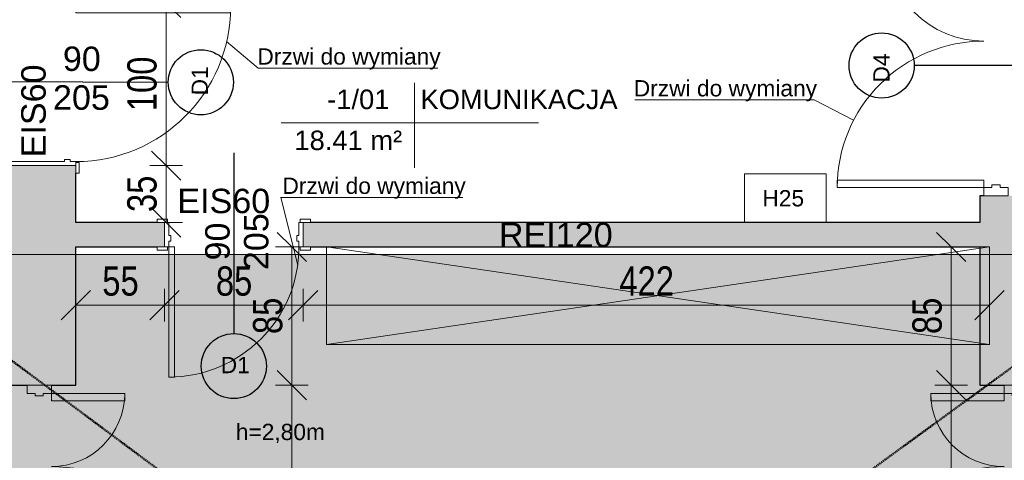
# Model space of a CAD drawing. Header units: centimetres. Extents: x 14802 to 18321, y -10692 to -8506.
# Tile 21 of 33: x 16205 to 16810, y -9727 to -9456. Entities that reach past the tile are written whole.
import ezdxf

# ---------------------------------------------------------------- set-up
doc = ezdxf.new("R2010")
doc.units = ezdxf.units.CM
doc.linetypes.add('Aligning Line 1_8_', pattern=[0.635, 0.3175, -0.3175])
for name, color, linetype, lineweight in [('A-ANNO-DIMS', 211, 'Continuous', 9), ('A-ANNO-DIMS-100', 211, 'Continuous', 9), ('A-AREA-IDEN', 2, 'Continuous', 9), ('A-DETL', 90, 'Continuous', 9), ('A-DETL-GENF', 92, 'Continuous', 9), ('A-DETL-MEDM', 33, 'Continuous', 25), ('A-DETL-THIN', 151, 'Continuous', 9), ('A-DOOR', 31, 'Continuous', 9), ('A-DOOR-FRAM', 31, 'Continuous', 18), ('A-WALL', 113, 'Continuous', 9), ('A-WALL-PATT', 111, 'Continuous', 25), ('G-ANNO-TEXT', 231, 'Continuous', 9)]:
    doc.layers.add(name, color=color, linetype=linetype, lineweight=lineweight)
doc.styles.add('Arial_1', font='arial.ttf', dxfattribs={"height": 12})
doc.styles.add('Arial_3', font='arial.ttf', dxfattribs={"width": 0.8, "height": 18})
doc.styles.add('Arial_4', font='arial.ttf', dxfattribs={"height": 10})
doc.styles.add('Arial_5', font='arial.ttf', dxfattribs={"height": 15})
doc.dimstyles.new('Przekątna_-_1_8_mm_Arial', dxfattribs={"dimscale": 30.48, "dimtxt": 18.364669, "dimasz": 0.590551, "dimexe": 0.328084, "dimexo": 0.0625, "dimgap": 0.016404, "dimtad": 1, "dimdec": 0, "dimdsep": 46, "dimtxsty": 'Arial_3', "dimblk1": 'OBLIQUE', "dimblk2": 'OBLIQUE', "dimsah": 1, "dimcen": 0.09, "dimazin": 0, "dimtfac": 1, "dimtdec": 4, "dimtix": 1, "dimtmove": 0, "dimatfit": 3, "dimfxl": 0.328084, "dimfxlon": 1, "dimtvp": 1, "dimtolj": 1, "dimtzin": 0, "dimarcsym": 2})

# ---------------------------------------------------------------- blocks, each defined once
blk = doc.blocks.new('Drzwi-korytarz-niesymetryczne-wpuszczane - 1350 x 2100mm-592028-1_Poziom piwnicy')
at = {"layer": 'A-DOOR', "lineweight": 18}
for p, q in [((-63, -8.635), (-67.5, -8.635)), ((-67.5, -8.635), (-67.5, -98.635)), ((-63, -98.635), (-63, -8.635)), ((63, -8.635), (67.5, -8.635)), ((63, -53.635), (63, -8.635)), ((67.5, -8.635), (67.5, -53.635)), ((67.5, -53.635), (63, -53.635)), ((-67.5, -98.635), (-63, -98.635))]:
    blk.add_line(p, q, dxfattribs=at)
at = {"layer": 'A-DOOR'}
for centre, radius, start, end in [((-67.5, -8.635), 90, 270, 360), ((67.5, -8.635), 45, 180, 270)]:
    blk.add_arc(centre, radius, start, end, dxfattribs=at)
at = {"layer": 'A-DOOR-FRAM'}
for p, q in [((-72.5, 6.365), (-67.5, 6.365)), ((-72.5, -8.635), (-72.5, 6.365)), ((-67.5, 6.365), (-67.5, 1.44375)), ((67.5, 6.365), (72.5, 6.365)), ((67.5, 1.44375), (67.5, 6.365)), ((72.5, 6.365), (72.5, -8.635)), ((-67.5, 1.44375), (-65.9125, 1.44375)), ((-65.9125, 1.44375), (-65.9125, -3.65875)), ((65.9125, 1.44375), (67.5, 1.44375)), ((65.9125, -3.65875), (65.9125, 1.44375)), ((-67.5, -3.65875), (-67.5, -8.635)), ((-65.9125, -3.65875), (-67.5, -3.65875)), ((67.5, -3.65875), (65.9125, -3.65875)), ((67.5, -8.635), (67.5, -3.65875)), ((-67.5, -8.635), (-72.5, -8.635)), ((72.5, -8.635), (67.5, -8.635))]:
    blk.add_line(p, q, dxfattribs=at)
blk = doc.blocks.new('Drzwi-korytarz-niesymetryczne-wpuszczane - 1350 x 2100mm-592003-1_Poziom piwnicy')
at = {"layer": 'A-DOOR', "lineweight": 18}
for p, q in [((-67.5, 8.635), (-67.5, 98.635)), ((-67.5, 98.635), (-63, 98.635)), ((-63, 98.635), (-63, 8.635)), ((67.5, 53.635), (63, 53.635)), ((63, 53.635), (63, 8.635)), ((67.5, 8.635), (67.5, 53.635)), ((-63, 8.635), (-67.5, 8.635)), ((63, 8.635), (67.5, 8.635))]:
    blk.add_line(p, q, dxfattribs=at)
at = {"layer": 'A-DOOR'}
for centre, radius, start, end in [((-67.5, 8.635), 90, 0, 90), ((67.5, 8.635), 45, 90, 180)]:
    blk.add_arc(centre, radius, start, end, dxfattribs=at)
at = {"layer": 'A-DOOR-FRAM'}
for p, q in [((-67.5, 8.635), (-72.5, 8.635)), ((-72.5, 8.635), (-72.5, -6.365)), ((-67.5, 3.65875), (-67.5, 8.635)), ((67.5, 8.635), (67.5, 3.65875)), ((72.5, 8.635), (67.5, 8.635)), ((72.5, -6.365), (72.5, 8.635)), ((-65.9125, 3.65875), (-67.5, 3.65875)), ((-65.9125, -1.44375), (-65.9125, 3.65875)), ((67.5, 3.65875), (65.9125, 3.65875)), ((65.9125, 3.65875), (65.9125, -1.44375)), ((-67.5, -6.365), (-67.5, -1.44375)), ((-67.5, -1.44375), (-65.9125, -1.44375)), ((65.9125, -1.44375), (67.5, -1.44375)), ((67.5, -1.44375), (67.5, -6.365)), ((-72.5, -6.365), (-67.5, -6.365)), ((67.5, -6.365), (72.5, -6.365))]:
    blk.add_line(p, q, dxfattribs=at)
blk = doc.blocks.new('Drzwi-wewnętrzne-jednoskrzydłowe-dwupanelowe-drewniane - Drzwi 1000 x 2000-592029-1_Poziom piwnicy')
at = {"layer": 'A-DOOR', "color": 94}
for p, q in [((-54.635, 25.3175), (-48.135, 25.3175)), ((-54.635, 23.3175), (-54.635, 25.3175)), ((-48.135, 25.3175), (-48.135, 23.3175)), ((48.135, 25.3175), (54.635, 25.3175)), ((48.135, 23.3175), (48.135, 25.3175)), ((54.635, 25.3175), (54.635, 23.3175)), ((-48.135, 23.3175), (-54.635, 23.3175)), ((54.635, 23.3175), (48.135, 23.3175)), ((-54.635, -22.6825), (-48.135, -22.6825)), ((-54.635, -24.6825), (-54.635, -22.6825)), ((-48.135, -22.6825), (-48.135, -24.6825)), ((48.135, -22.6825), (54.635, -22.6825)), ((48.135, -24.6825), (48.135, -22.6825)), ((54.635, -22.6825), (54.635, -24.6825)), ((-48.135, -24.6825), (-54.635, -24.6825)), ((54.635, -24.6825), (48.135, -24.6825))]:
    blk.add_line(p, q, dxfattribs=at)
at = {"layer": 'A-DOOR', "color": 84, "lineweight": 18}
for p, q in [((44, -22.6825), (47.5, -22.6825)), ((44, -117.6825), (44, -22.6825)), ((47.5, -22.6825), (47.5, -117.6825)), ((47.5, -117.6825), (44, -117.6825))]:
    blk.add_line(p, q, dxfattribs=at)
at = {"layer": 'A-DOOR', "color": 94}
blk.add_arc((47.5, -22.6825), 95, 180, 270, dxfattribs=at)
at = {"layer": 'A-DOOR-FRAM', "color": 84}
for p, q in [((-50, 23.3175), (-47.5, 23.3175)), ((-50, -22.6825), (-50, 23.3175)), ((-47.5, 23.3175), (-47.5, -15.69)), ((47.5, 23.3175), (50, 23.3175)), ((47.5, -15.69), (47.5, 23.3175)), ((50, 23.3175), (50, -22.6825)), ((-47.5, -15.69), (-46.23, -15.69)), ((-46.23, -15.69), (-46.23, -19.1825)), ((46.23, -15.69), (47.5, -15.69)), ((46.23, -19.1825), (46.23, -15.69)), ((-47.5, -22.6825), (-50, -22.6825)), ((-47.5, -19.1825), (-47.5, -22.6825)), ((-46.23, -19.1825), (-47.5, -19.1825)), ((47.5, -19.1825), (46.23, -19.1825)), ((47.5, -22.6825), (47.5, -19.1825)), ((50, -22.6825), (47.5, -22.6825))]:
    blk.add_line(p, q, dxfattribs=at)
blk = doc.blocks.new('Drzwi-korytarz-niesymetryczne-wpuszczane - 1500 x 2100mm-592004-1_Poziom piwnicy')
at = {"layer": 'A-DOOR', "color": 84, "lineweight": 18}
for p, q in [((-75, 21.135), (-75, 111.135)), ((-75, 111.135), (-70.5, 111.135)), ((-70.5, 111.135), (-70.5, 21.135)), ((75, 81.135), (70.5, 81.135)), ((70.5, 81.135), (70.5, 21.135)), ((75, 21.135), (75, 81.135)), ((-70.5, 21.135), (-75, 21.135)), ((70.5, 21.135), (75, 21.135))]:
    blk.add_line(p, q, dxfattribs=at)
at = {"layer": 'A-DOOR', "color": 94}
for centre, radius, start, end in [((-75, 21.135), 90, 0, 90), ((75, 21.135), 60, 90, 180)]:
    blk.add_arc(centre, radius, start, end, dxfattribs=at)
at = {"layer": 'A-DOOR-FRAM', "color": 84}
for p, q in [((-75, 21.135), (-80, 21.135)), ((-80, 21.135), (-80, 6.135)), ((-75, 16.15875), (-75, 21.135)), ((75, 21.135), (75, 16.15875)), ((80, 21.135), (75, 21.135)), ((80, 6.135), (80, 21.135)), ((-73.4125, 16.15875), (-75, 16.15875)), ((-73.4125, 11.05625), (-73.4125, 16.15875)), ((75, 16.15875), (73.4125, 16.15875)), ((73.4125, 16.15875), (73.4125, 11.05625)), ((-80, 6.135), (-75, 6.135)), ((-75, 6.135), (-75, 11.05625)), ((-75, 11.05625), (-73.4125, 11.05625)), ((73.4125, 11.05625), (75, 11.05625)), ((75, 11.05625), (75, 6.135)), ((75, 6.135), (80, 6.135))]:
    blk.add_line(p, q, dxfattribs=at)
blk = doc.blocks.new('wewnetrzne dwupanelowe - 800 x 2100mm-469404-1_Poziom piwnicy')
at = {"layer": 'A-DOOR', "color": 84, "lineweight": 18}
for p, q in [((40, 87.18), (36.5, 87.18)), ((36.5, 87.18), (36.5, 7.18)), ((40, 7.18), (40, 87.18)), ((36.5, 7.18), (40, 7.18))]:
    blk.add_line(p, q, dxfattribs=at)
at = {"layer": 'A-DOOR', "color": 94}
for p, q in [((-40.64, 9.18), (-47.14, 9.18)), ((-47.14, 9.18), (-47.14, 7.18)), ((-47.14, 7.18), (-40.64, 7.18)), ((-40.64, 7.18), (-40.64, 9.18)), ((47.13, 9.18), (40.63, 9.18)), ((40.63, 9.18), (40.63, 7.18)), ((40.63, 7.18), (47.13, 7.18)), ((47.13, 7.18), (47.13, 9.18)), ((-40.64, -7.82), (-47.14, -7.82)), ((-47.14, -7.82), (-47.14, -9.82)), ((-47.14, -9.82), (-40.64, -9.82)), ((-40.64, -9.82), (-40.64, -7.82)), ((47.13, -7.82), (40.63, -7.82)), ((40.63, -7.82), (40.63, -9.82)), ((40.63, -9.82), (47.13, -9.82)), ((47.13, -9.82), (47.13, -7.82))]:
    blk.add_line(p, q, dxfattribs=at)
blk.add_arc((40, 7.18), 80, 90, 180, dxfattribs=at)
at = {"layer": 'A-DOOR-FRAM', "color": 84}
for p, q in [((-40, 7.18), (-42.5, 7.18)), ((-42.5, 7.18), (-42.5, -7.82)), ((-40, 3.68), (-40, 7.18)), ((40, 7.18), (40, 3.68)), ((42.5, 7.18), (40, 7.18)), ((42.5, -7.82), (42.5, 7.18)), ((-38.73, 3.68), (-40, 3.68)), ((-40, -7.82), (-40, 0.19)), ((-40, 0.19), (-38.73, 0.19)), ((-38.73, 0.19), (-38.73, 3.68)), ((40, 3.68), (38.73, 3.68)), ((38.73, 3.68), (38.73, 0.19)), ((38.73, 0.19), (40, 0.19)), ((40, 0.19), (40, -7.82)), ((-42.5, -7.82), (-40, -7.82)), ((40, -7.82), (42.5, -7.82))]:
    blk.add_line(p, q, dxfattribs=at)
blk = doc.blocks.new('Etyk_pom_1_mala - Etyk_pom_1_mala-219433-1_Poziom piwnicy')
at = {"layer": 'A-AREA-IDEN'}
for p, q in [((-0.0958, 0.1444), (-0.0958, -0.3781)), ((-0.9154, -0.1015), (0.6661, -0.1015))]:
    blk.add_line(p, q, dxfattribs=at)
blk = doc.blocks.new('DIMBLOCK177-1_Poziom piwnicy')
at = {"layer": 'A-ANNO-DIMS-100'}
for p, q in [((16295.05, -9545.71), (16286.05, -9536.71)), ((16295.05, -9545.71), (16285.05, -9545.71)), ((16295.05, -9580.71), (16295.05, -9545.71)), ((16295.05, -9545.71), (16304.05, -9554.71)), ((16295.05, -9545.71), (16305.05, -9545.71)), ((16295.05, -9580.71), (16286.05, -9571.71)), ((16295.05, -9580.71), (16285.05, -9580.71)), ((16295.05, -9580.71), (16304.05, -9589.71)), ((16295.05, -9580.71), (16305.05, -9580.71))]:
    blk.add_line(p, q, dxfattribs=at)
at = {"layer": 'A-ANNO-DIMS-100', "color": 0, "insert": (16271.18, -9574.23), "char_height": 18, "width": 26.4451, "attachment_point": 1, "rotation": 90, "line_spacing_factor": 0.941778, "style": 'Arial_3'}
blk.add_mtext('35', dxfattribs=at)
blk = doc.blocks.new('_Oblique')
at = {"color": 0, "linetype": 'ByBlock', "lineweight": -2}
blk.add_line((-0.5, -0.5), (0.5, 0.5), dxfattribs=at)
blk = doc.blocks.new('DIMBLOCK178-1_Poziom piwnicy')
at = {"layer": 'A-ANNO-DIMS-100'}
for p, q in [((16295.05, -9445.71), (16286.05, -9436.71)), ((16295.05, -9445.71), (16285.05, -9445.71)), ((16295.05, -9545.71), (16295.05, -9445.71)), ((16295.05, -9445.71), (16304.05, -9454.71)), ((16295.05, -9445.71), (16305.05, -9445.71)), ((16295.05, -9545.71), (16286.05, -9536.71)), ((16295.05, -9545.71), (16285.05, -9545.71)), ((16295.05, -9545.71), (16304.05, -9554.71)), ((16295.05, -9545.71), (16305.05, -9545.71))]:
    blk.add_line(p, q, dxfattribs=at)
at = {"layer": 'A-ANNO-DIMS-100', "color": 0, "insert": (16271.18, -9512.24), "char_height": 18, "width": 39.6677, "attachment_point": 1, "rotation": 90, "line_spacing_factor": 0.941778, "style": 'Arial_3'}
blk.add_mtext('100', dxfattribs=at)
blk = doc.blocks.new('DIMBLOCK201-1_Poziom piwnicy')
at = {"layer": 'A-ANNO-DIMS-100'}
for p, q in [((16372.25, -9680.71), (16363.25, -9671.71)), ((16372.25, -9680.71), (16362.25, -9680.71)), ((16372.25, -9825.71), (16372.25, -9680.71)), ((16372.25, -9680.71), (16381.25, -9689.71)), ((16372.25, -9680.71), (16382.25, -9680.71)), ((16372.25, -9825.71), (16363.25, -9816.71)), ((16372.25, -9825.71), (16362.25, -9825.71)), ((16372.25, -9825.71), (16381.25, -9834.71)), ((16372.25, -9825.71), (16382.25, -9825.71))]:
    blk.add_line(p, q, dxfattribs=at)
at = {"layer": 'A-ANNO-DIMS-100', "color": 0, "insert": (16348.38, -9769.74), "char_height": 18, "width": 39.6677, "attachment_point": 1, "rotation": 90, "line_spacing_factor": 0.941778, "style": 'Arial_3'}
blk.add_mtext('145', dxfattribs=at)
blk = doc.blocks.new('DIMBLOCK202-1_Poziom piwnicy')
at = {"layer": 'A-ANNO-DIMS-100'}
for p, q in [((16372.25, -9595.71), (16363.25, -9586.71)), ((16372.25, -9595.71), (16362.25, -9595.71)), ((16372.25, -9680.71), (16372.25, -9595.71)), ((16372.25, -9595.71), (16381.25, -9604.71)), ((16372.25, -9595.71), (16382.25, -9595.71)), ((16372.25, -9680.71), (16363.25, -9671.71)), ((16372.25, -9680.71), (16362.25, -9680.71)), ((16372.25, -9680.71), (16381.25, -9689.71)), ((16372.25, -9680.71), (16382.25, -9680.71))]:
    blk.add_line(p, q, dxfattribs=at)
at = {"layer": 'A-ANNO-DIMS-100', "color": 0, "insert": (16348.38, -9649.23), "char_height": 18, "width": 26.4451, "attachment_point": 1, "rotation": 90, "line_spacing_factor": 0.941778, "style": 'Arial_3'}
blk.add_mtext('85', dxfattribs=at)
blk = doc.blocks.new('DIMBLOCK228-1_Poziom piwnicy')
at = {"layer": 'A-ANNO-DIMS-100'}
for p, q in [((16239.62, -9631.49), (16239.62, -9621.49)), ((16239.62, -9631.49), (16248.62, -9622.49)), ((16294.12, -9631.49), (16294.12, -9621.49)), ((16294.12, -9631.49), (16303.12, -9622.49)), ((16239.62, -9631.49), (16230.62, -9640.49)), ((16239.62, -9631.49), (16294.12, -9631.49)), ((16239.62, -9631.49), (16239.62, -9641.49)), ((16294.12, -9631.49), (16285.12, -9640.49)), ((16294.12, -9631.49), (16294.12, -9641.49))]:
    blk.add_line(p, q, dxfattribs=at)
at = {"layer": 'A-ANNO-DIMS-100', "color": 0, "insert": (16255.85, -9607.63), "char_height": 18, "width": 26.4451, "attachment_point": 1, "line_spacing_factor": 0.941778, "style": 'Arial_3'}
blk.add_mtext('55', dxfattribs=at)
blk = doc.blocks.new('DIMBLOCK229-1_Poziom piwnicy')
at = {"layer": 'A-ANNO-DIMS-100'}
for p, q in [((16294.12, -9631.49), (16294.12, -9621.49)), ((16294.12, -9631.49), (16303.12, -9622.49)), ((16379.12, -9631.49), (16379.12, -9621.49)), ((16379.12, -9631.49), (16388.12, -9622.49)), ((16294.12, -9631.49), (16285.12, -9640.49)), ((16294.12, -9631.49), (16379.12, -9631.49)), ((16294.12, -9631.49), (16294.12, -9641.49)), ((16379.12, -9631.49), (16370.12, -9640.49)), ((16379.12, -9631.49), (16379.12, -9641.49))]:
    blk.add_line(p, q, dxfattribs=at)
at = {"layer": 'A-ANNO-DIMS-100', "color": 0, "insert": (16325.6, -9607.63), "char_height": 18, "width": 26.4451, "attachment_point": 1, "line_spacing_factor": 0.941778, "style": 'Arial_3'}
blk.add_mtext('85', dxfattribs=at)
blk = doc.blocks.new('DIMBLOCK230-1_Poziom piwnicy')
at = {"layer": 'A-ANNO-DIMS-100'}
for p, q in [((16379.12, -9631.49), (16379.12, -9621.49)), ((16379.12, -9631.49), (16388.12, -9622.49)), ((16800.62, -9631.49), (16800.62, -9621.49)), ((16800.62, -9631.49), (16809.62, -9622.49)), ((16379.12, -9631.49), (16370.12, -9640.49)), ((16379.12, -9631.49), (16800.62, -9631.49)), ((16379.12, -9631.49), (16379.12, -9641.49)), ((16800.62, -9631.49), (16791.62, -9640.49)), ((16800.62, -9631.49), (16800.62, -9641.49))]:
    blk.add_line(p, q, dxfattribs=at)
at = {"layer": 'A-ANNO-DIMS-100', "color": 0, "insert": (16573.34, -9607.63), "char_height": 18, "width": 39.6677, "attachment_point": 1, "line_spacing_factor": 0.941778, "style": 'Arial_3'}
blk.add_mtext('422', dxfattribs=at)
blk = doc.blocks.new('DIMBLOCK231-1_Poziom piwnicy')
at = {"layer": 'A-ANNO-DIMS-100'}
for p, q in [((16777.15, -9595.71), (16768.15, -9586.71)), ((16777.15, -9595.71), (16767.15, -9595.71)), ((16777.15, -9595.71), (16777.15, -9680.71)), ((16777.15, -9595.71), (16786.15, -9604.71)), ((16777.15, -9595.71), (16787.15, -9595.71)), ((16777.15, -9680.71), (16768.15, -9671.71)), ((16777.15, -9680.71), (16767.15, -9680.71)), ((16777.15, -9680.71), (16786.15, -9689.71)), ((16777.15, -9680.71), (16787.15, -9680.71))]:
    blk.add_line(p, q, dxfattribs=at)
at = {"layer": 'A-ANNO-DIMS-100', "color": 0, "insert": (16753.28, -9649.23), "char_height": 18, "width": 26.4451, "attachment_point": 1, "rotation": 90, "line_spacing_factor": 0.941778, "style": 'Arial_3'}
blk.add_mtext('85', dxfattribs=at)
blk = doc.blocks.new('DIMBLOCK232-1_Poziom piwnicy')
at = {"layer": 'A-ANNO-DIMS-100'}
for p, q in [((16777.15, -9680.71), (16768.15, -9671.71)), ((16777.15, -9680.71), (16767.15, -9680.71)), ((16777.15, -9680.71), (16777.15, -9825.71)), ((16777.15, -9680.71), (16786.15, -9689.71)), ((16777.15, -9680.71), (16787.15, -9680.71)), ((16777.15, -9825.71), (16768.15, -9816.71)), ((16777.15, -9825.71), (16767.15, -9825.71)), ((16777.15, -9825.71), (16786.15, -9834.71)), ((16777.15, -9825.71), (16787.15, -9825.71))]:
    blk.add_line(p, q, dxfattribs=at)
at = {"layer": 'A-ANNO-DIMS-100', "color": 0, "insert": (16753.28, -9769.74), "char_height": 18, "width": 39.6677, "attachment_point": 1, "rotation": 90, "line_spacing_factor": 0.941778, "style": 'Arial_3'}
blk.add_mtext('145', dxfattribs=at)

msp = doc.modelspace()

# ---------------------------------------------------------------- hatches: boundary and pattern name
at = {"layer": 'A-DETL-GENF'}
h = msp.add_hatch(color=9, dxfattribs=at)
h.paths.add_polyline_path([(16346.98, -10340.49), (16840.62, -10340.49), (16840.62, -9843.49), (17026.72, -9843.49), (17026.72, -9837.49), (16840.62, -9837.49), (16840.62, -9825.71), (16794.62, -9825.71), (16794.62, -9937.49), (16762.17, -9937.49), (16762.17, -9993.49), (16794.62, -9993.49), (16794.62, -10151.35), (16800.76, -10151.35), (16800.76, -10153.35), (16796.12, -10153.35), (16796.12, -10159.35), (16800.76, -10159.35), (16800.76, -10161.35), (16794.62, -10161.35), (16794.62, -10322.49), (16636.62, -10322.49), (16636.62, -10159.35), (16706.12, -10159.35), (16706.12, -10153.35), (16636.62, -10153.35), (16636.62, -10146.21), (16630.62, -10146.21), (16630.62, -10248.71), (16588.62, -10248.71), (16588.62, -10322.49), (16433.62, -10322.49), (16433.62, -10248.71), (16385.62, -10248.71), (16385.62, -10322.49), (16239.62, -10322.49), (16239.62, -10307.71), (16193.62, -10307.71), (16193.62, -10340.49), (16341.58, -10340.49)])
h.paths.add_polyline_path([(17328.62, -10340.49), (17368.62, -10340.49), (17368.62, -9843.49), (17523.72, -9843.49), (17523.72, -9837.49), (17368.62, -9837.49), (17368.62, -9633.71), (17518.72, -9633.71), (17518.72, -9580.71), (17181.72, -9580.71), (17181.72, -9633.71), (17328.62, -9633.71), (17328.62, -9837.49), (17176.72, -9837.49), (17176.72, -9843.49), (17328.62, -9843.49), (17328.62, -10156.03)])
h.paths.add_polyline_path([(16236.12, -10207.71), (16239.62, -10207.71), (16239.62, -9993.49), (16385.62, -9993.49), (16385.62, -10053.71), (16433.62, -10053.71), (16433.62, -9993.49), (16588.62, -9993.49), (16588.62, -10053.71), (16628.62, -10053.71), (16628.62, -10051.58), (16630.62, -10051.58), (16630.62, -10056.21), (16636.62, -10056.21), (16636.62, -9993.49), (16662.17, -9993.49), (16662.17, -9937.49), (16239.62, -9937.49), (16239.62, -9825.71), (16193.62, -9825.71), (16193.62, -10207.71), (16232.63, -10207.71)])
h.paths.add_polyline_path([(15652.36, -10001.71), (15669.62, -10001.71), (15669.62, -9625.71), (15820.62, -9625.71), (15820.62, -9580.71), (15537.62, -9580.71), (15537.62, -9625.71), (15657.62, -9625.71), (15657.62, -9989.71), (15407.62, -9989.71), (15407.62, -9625.71), (15437.62, -9625.71), (15437.62, -9580.71), (15365.62, -9580.71), (15365.62, -9625.71), (15395.62, -9625.71), (15395.62, -9989.71), (15195.62, -9989.71), (15195.62, -10001.71), (15242.17, -10001.71)])
h.paths.add_polyline_path([(17845.62, -9843.49), (17845.62, -9837.49), (17673.72, -9837.49), (17673.72, -9843.49), (17843.41, -9843.49)])
h.paths.add_polyline_path([(16840.62, -9680.71), (16840.62, -9633.71), (17021.72, -9633.71), (17021.72, -9580.71), (16840.62, -9580.71), (16840.62, -9600.25), (16794.62, -9600.25), (16794.62, -9680.71), (16824.62, -9680.71)])
h.paths.add_polyline_path([(16193.62, -9680.71), (16239.62, -9680.71), (16239.62, -9600.25), (16193.62, -9600.25), (16193.62, -9580.71), (15920.62, -9580.71), (15920.62, -9625.71), (16193.62, -9625.71), (16193.62, -9672.73)])
h.paths.add_polyline_path([(17696.43, -9633.71), (17845.62, -9633.71), (17845.62, -9580.71), (17678.72, -9580.71), (17678.72, -9633.71)])
h.paths.add_polyline_path([(15265.62, -9625.71), (15265.62, -9580.71), (15195.62, -9580.71), (15195.62, -9625.71), (15260.99, -9625.71)])
h.paths.add_polyline_path([(17705.26, -9385.71), (17845.62, -9385.71), (17845.62, -9351.71), (17716.62, -9351.71), (17716.62, -9201.71), (17740.12, -9201.71), (17740.12, -9195.71), (17705.86, -9195.71), (17705.86, -9201.71), (17710.62, -9201.71), (17710.62, -9351.71), (17700.62, -9351.71), (17700.62, -9385.71)])
h.paths.add_polyline_path([(17156.51, -9385.71), (17610.62, -9385.71), (17610.62, -9351.71), (17368.62, -9351.71), (17368.62, -9322.71), (17318.62, -9322.71), (17318.62, -9351.71), (16840.62, -9351.71), (16840.62, -9385.71), (17001.22, -9385.71)])
h.paths.add_polyline_path([(15953.62, -9385.71), (16033.62, -9385.71), (16033.62, -9351.71), (15971.62, -9351.71), (15971.62, -9240.71), (16002.62, -9240.71), (16002.62, -9174.71), (16029.62, -9174.71), (16029.62, -9168.71), (16002.62, -9168.71), (16002.62, -9070.71), (16007.62, -9070.71), (16007.62, -9064.71), (16002.62, -9064.71), (16002.62, -8917.71), (15996.62, -8917.71), (15996.62, -9234.71), (15951.12, -9234.71), (15951.12, -9240.71), (15965.62, -9240.71), (15965.62, -9351.71), (15953.62, -9351.71), (15953.62, -9382.21)])
h.paths.add_polyline_path([(16193.62, -9385.71), (16193.62, -9351.71), (16133.62, -9351.71), (16133.62, -9385.71), (16138.26, -9385.71)])
h.paths.add_polyline_path([(15606.26, -9385.71), (15853.62, -9385.71), (15853.62, -9351.71), (15844.62, -9351.71), (15844.62, -9346.71), (15838.62, -9346.71), (15838.62, -9351.71), (15658.62, -9351.71), (15658.62, -9240.71), (15749.12, -9240.71), (15749.12, -9234.71), (15658.62, -9234.71), (15658.62, -9156.71), (15838.62, -9156.71), (15838.62, -9232.71), (15838.76, -9232.71), (15838.76, -9234.71), (15834.12, -9234.71), (15834.12, -9240.71), (15838.76, -9240.71), (15838.76, -9242.71), (15838.62, -9242.71), (15838.62, -9246.71), (15844.62, -9246.71), (15844.62, -9240.71), (15851.12, -9240.71), (15851.12, -9234.71), (15844.62, -9234.71), (15844.62, -9150.71), (15658.62, -9150.71), (15658.62, -8917.71), (15648.62, -8917.71), (15648.62, -9150.71), (15601.62, -9150.71), (15601.62, -9156.71), (15648.62, -9156.71), (15648.62, -9351.71), (15601.62, -9351.71), (15601.62, -9385.71)])
h.paths.add_polyline_path([(15501.62, -9385.71), (15501.62, -9351.71), (15438.62, -9351.71), (15438.62, -9156.71), (15501.62, -9156.71), (15501.62, -9150.71), (15438.62, -9150.71), (15438.62, -8917.71), (15420.62, -8917.71), (15420.62, -9351.71), (15365.62, -9351.71), (15365.62, -9385.71), (15496.99, -9385.71)])
h.paths.add_polyline_path([(15265.62, -9385.71), (15265.62, -9351.71), (15195.62, -9351.71), (15195.62, -9385.71), (15260.99, -9385.71)])
h.paths.add_polyline_path([(17361.63, -9222.71), (17368.62, -9222.71), (17368.62, -9207.71), (17478.62, -9207.71), (17478.62, -9201.71), (17368.62, -9201.71), (17368.62, -8917.71), (17318.62, -8917.71), (17318.62, -9222.71)])
h.paths.add_polyline_path([(17601.12, -9207.71), (17601.23, -9201.71), (17605.86, -9201.71), (17605.86, -9195.71), (17601.12, -9195.71), (17601.12, -8917.71), (17595.12, -8917.71), (17595.12, -9201.71), (17568.62, -9201.71), (17568.62, -9207.71), (17595.12, -9207.71)])
h.paths.add_polyline_path([(17845.62, -9201.71), (17845.62, -9195.71), (17825.12, -9195.71), (17825.12, -9201.71), (17829.76, -9201.71)])
h.paths.add_polyline_path([(16193.62, -9174.71), (16193.62, -9168.71), (16129.62, -9168.71), (16129.62, -9174.71), (16134.26, -9174.71)])
h.paths.add_polyline_path([(16097.62, -9070.71), (16103.62, -9070.71), (16103.62, -8917.71), (16097.62, -8917.71), (16097.62, -9064.71), (16092.62, -9064.71), (16092.62, -9070.71), (16097.26, -9070.71)])
h = msp.add_hatch(color=9, dxfattribs=at)
h.paths.add_polyline_path([(17845.62, -10340.49), (17845.62, -9843.49), (17673.72, -9843.49), (17673.72, -9837.49), (17845.62, -9837.49), (17845.62, -9633.71), (17678.72, -9633.71), (17678.72, -9580.71), (17845.62, -9580.71), (17845.62, -9385.71), (17700.62, -9385.71), (17700.62, -9351.71), (17710.62, -9351.71), (17710.62, -9201.71), (17705.86, -9201.71), (17705.86, -9195.71), (17740.12, -9195.71), (17740.12, -9201.71), (17716.62, -9201.71), (17716.62, -9351.71), (17845.62, -9351.71), (17845.62, -9201.71), (17825.12, -9201.71), (17825.12, -9195.71), (17845.62, -9195.71), (17845.62, -8917.71), (17601.12, -8917.71), (17601.23, -9195.71), (17605.86, -9195.71), (17605.86, -9201.71), (17601.12, -9201.71), (17601.12, -9207.71), (17568.62, -9207.71), (17568.62, -9201.71), (17595.12, -9201.71), (17595.12, -8917.71), (17368.62, -8917.71), (17368.62, -9201.71), (17478.62, -9201.71), (17478.62, -9207.71), (17368.62, -9207.71), (17368.62, -9222.71), (17318.62, -9222.71), (17318.62, -8917.71), (16840.62, -8917.71), (16840.62, -9351.71), (17318.62, -9351.71), (17318.62, -9322.71), (17368.62, -9322.71), (17368.62, -9351.71), (17610.62, -9351.71), (17610.62, -9385.71), (16840.62, -9385.71), (16840.62, -9580.71), (17021.72, -9580.71), (17021.72, -9633.71), (16840.62, -9633.71), (16840.62, -9680.71), (16794.62, -9680.71), (16794.62, -9600.25), (16239.62, -9600.25), (16239.62, -9680.71), (16193.62, -9680.71), (16193.62, -9625.71), (15920.62, -9625.71), (15920.62, -9580.71), (16193.62, -9580.71), (16193.62, -9385.71), (16133.62, -9385.71), (16133.62, -9351.71), (16193.62, -9351.71), (16193.62, -9174.71), (16129.62, -9174.71), (16129.62, -9168.71), (16193.62, -9168.71), (16193.62, -8917.71), (16103.62, -8917.71), (16103.62, -9070.71), (16092.62, -9070.71), (16092.62, -9064.71), (16097.62, -9064.71), (16097.62, -8917.71), (16002.62, -8917.71), (16002.62, -9064.71), (16007.62, -9064.71), (16007.62, -9070.71), (16002.62, -9070.71), (16002.62, -9168.71), (16029.62, -9168.71), (16029.62, -9174.71), (16002.62, -9174.71), (16002.62, -9240.71), (15971.62, -9240.71), (15971.62, -9351.71), (16033.62, -9351.71), (16033.62, -9385.71), (15953.62, -9385.71), (15953.62, -9351.71), (15965.62, -9351.71), (15965.62, -9240.71), (15951.12, -9240.71), (15951.12, -9234.71), (15996.62, -9234.71), (15996.62, -8917.71), (15658.62, -8917.71), (15658.62, -9150.71), (15844.62, -9150.71), (15844.62, -9234.71), (15851.12, -9234.71), (15851.12, -9240.71), (15844.62, -9240.71), (15844.62, -9246.71), (15838.62, -9246.71), (15838.62, -9242.71), (15838.76, -9242.71), (15838.76, -9240.71), (15834.12, -9240.71), (15834.12, -9234.71), (15838.76, -9234.71), (15838.76, -9232.71), (15838.62, -9232.71), (15838.62, -9156.71), (15658.62, -9156.71), (15658.62, -9234.71), (15749.12, -9234.71), (15749.12, -9240.71), (15658.62, -9240.71), (15658.62, -9351.71), (15838.62, -9351.71), (15838.62, -9346.71), (15844.62, -9346.71), (15844.62, -9351.71), (15853.62, -9351.71), (15853.62, -9385.71), (15601.62, -9385.71), (15601.62, -9351.71), (15648.62, -9351.71), (15648.62, -9156.71), (15601.62, -9156.71), (15601.62, -9150.71), (15648.62, -9150.71), (15648.62, -8917.71), (15438.62, -8917.71), (15438.62, -9150.71), (15501.62, -9150.71), (15501.62, -9156.71), (15438.62, -9156.71), (15438.62, -9351.71), (15501.62, -9351.71), (15501.62, -9385.71), (15365.62, -9385.71), (15365.62, -9351.71), (15420.62, -9351.71), (15420.62, -8917.71), (15195.62, -8917.71), (15195.62, -9351.71), (15265.62, -9351.71), (15265.62, -9385.71), (15195.62, -9385.71), (15195.62, -9580.71), (15265.62, -9580.71), (15265.62, -9625.71), (15195.62, -9625.71), (15195.62, -9989.71), (15395.62, -9989.71), (15395.62, -9625.71), (15365.62, -9625.71), (15365.62, -9580.71), (15437.62, -9580.71), (15437.62, -9625.71), (15407.62, -9625.71), (15407.62, -9989.71), (15657.62, -9989.71), (15657.62, -9625.71), (15537.62, -9625.71), (15537.62, -9580.71), (15820.62, -9580.71), (15820.62, -9625.71), (15669.62, -9625.71), (15669.62, -10001.71), (15195.62, -10001.71), (15195.62, -10340.49), (16193.62, -10340.49), (16193.62, -10307.71), (16239.62, -10307.71), (16239.62, -10322.49), (16385.62, -10322.49), (16385.62, -10248.71), (16433.62, -10248.71), (16433.62, -10322.49), (16588.62, -10322.49), (16588.62, -10248.71), (16630.62, -10248.71), (16630.62, -10146.21), (16636.62, -10146.21), (16636.62, -10153.35), (16706.12, -10153.35), (16706.12, -10159.35), (16636.62, -10159.35), (16636.62, -10322.49), (16794.62, -10322.49), (16794.62, -10161.35), (16800.76, -10161.35), (16800.76, -10159.35), (16796.12, -10159.35), (16796.12, -10153.35), (16800.76, -10153.35), (16800.76, -10151.35), (16794.62, -10151.35), (16794.62, -9993.49), (16762.17, -9993.49), (16762.17, -9937.49), (16794.62, -9937.49), (16794.62, -9825.71), (16840.62, -9825.71), (16840.62, -9837.49), (17026.72, -9837.49), (17026.72, -9843.49), (16840.62, -9843.49), (16840.62, -10340.49), (17328.62, -10340.49), (17328.62, -9843.49), (17176.72, -9843.49), (17176.72, -9837.49), (17328.62, -9837.49), (17328.62, -9633.71), (17181.72, -9633.71), (17181.72, -9580.71), (17518.72, -9580.71), (17518.72, -9633.71), (17368.62, -9633.71), (17368.62, -9837.49), (17523.72, -9837.49), (17523.72, -9843.49), (17368.62, -9843.49), (17368.62, -10340.49), (17720.62, -10340.49)])
h.paths.add_polyline_path([(16239.62, -10207.71), (16193.62, -10207.71), (16193.62, -9825.71), (16239.62, -9825.71), (16239.62, -9937.49), (16662.17, -9937.49), (16662.17, -9993.49), (16636.62, -9993.49), (16636.62, -10056.21), (16630.62, -10056.21), (16630.62, -10051.58), (16628.62, -10051.58), (16628.62, -10053.71), (16588.62, -10053.71), (16588.62, -9993.49), (16433.62, -9993.49), (16433.62, -10053.71), (16385.62, -10053.71), (16385.62, -9993.49), (16239.62, -9993.49), (16239.62, -10203.08)])
at = {"layer": 'A-WALL-PATT', "lineweight": 9}
h = msp.add_hatch(color=256, dxfattribs=at)
h.paths.add_polyline_path([(16232.68, -9600.25), (16239.62, -9600.25), (16239.62, -9545.71), (16193.62, -9545.71), (16193.62, -9600.25)])
h.paths.add_polyline_path([(16239.62, -9445.71), (16239.62, -8917.71), (16193.62, -8917.71), (16193.62, -9445.71), (16236.12, -9445.71)])
h = msp.add_hatch(color=256, dxfattribs=at)
h.paths.add_polyline_path([(16840.62, -10415.49), (16840.62, -10340.49), (16794.62, -10340.49), (16794.62, -10415.49), (16796.12, -10415.49)])
h.paths.add_polyline_path([(16800.11, -9600.25), (16840.62, -9600.25), (16840.62, -9564.17), (16794.62, -9564.17), (16794.62, -9600.25)])
h.paths.add_polyline_path([(16840.62, -9404.17), (16840.62, -8917.71), (16794.62, -8917.71), (16794.62, -9404.17), (16812.12, -9404.17)])
h = msp.add_hatch(color=256, dxfattribs=at)
h.paths.add_polyline_path([(16239.62, -9595.71), (16294.12, -9595.71), (16294.12, -9580.71), (16239.62, -9580.71)])
h.paths.add_polyline_path([(16383.76, -9595.71), (16794.62, -9595.71), (16794.62, -9580.71), (16379.12, -9580.71), (16379.12, -9595.71)])

# ---------------------------------------------------------------- linework, layer by layer
at = {"layer": 'A-DETL', "linetype": 'Aligning Line 1_8_', "lineweight": 50}
for p, q in [((15195.62, -8917.71), (17107.01, -10340.49)), ((17845.62, -8917.71), (15894.48, -10340.49))]:
    msp.add_line(p, q, dxfattribs=at)
at = {"layer": 'A-DETL'}
for p, q in [((16351.64, -9485.71), (16332.22, -9469.42)), ((16351.64, -9485.71), (16461.86, -9485.71)), ((16582.79, -9505.24), (16693.01, -9505.24)), ((16693.01, -9505.24), (16717.21, -9517.77)), ((16365.25, -9565.19), (16477.25, -9565.19)), ((16365.47, -9565.19), (16375.85, -9606.82))]:
    msp.add_line(p, q, dxfattribs=at)
at = {"layer": 'A-DETL', "linetype": 'Aligning Line 1_8_', "lineweight": 18}
msp.add_line((16847.13, -9600.25), (16187.13, -9600.25), dxfattribs=at)
at = {"layer": 'A-DETL-MEDM'}
for p, q in [((16865.43, -9484.17), (16754.43, -9484.17)), ((16185.34, -9493.93), (16296.34, -9494.39)), ((16336.62, -9537.92), (16336.62, -9648.92))]:
    msp.add_line(p, q, dxfattribs=at)
for centre in [(16734.43, -9484.17), (16316.34, -9494.48), (16336.62, -9668.92)]:
    msp.add_circle(centre, 20, dxfattribs=at)
at = {"layer": 'A-DETL-THIN'}
for p, q in [((16650.26, -9550.71), (16700.26, -9550.71)), ((16650.26, -9580.71), (16650.26, -9550.71)), ((16700.26, -9550.71), (16700.26, -9580.71)), ((16700.26, -9580.71), (16650.26, -9580.71)), ((16840.62, -9600.25), (16193.62, -9600.25)), ((16393.62, -9595.71), (16393.62, -9655.71)), ((16393.62, -9655.71), (16800.62, -9595.71)), ((16800.62, -9655.71), (16393.62, -9595.71)), ((16800.62, -9595.71), (16394.62, -9595.71)), ((16800.62, -9655.71), (16800.62, -9595.71)), ((16393.62, -9655.71), (16800.62, -9655.71))]:
    msp.add_line(p, q, dxfattribs=at)
at = {"layer": 'A-WALL', "lineweight": 25}
for p, q in [((16239.62, -9580.71), (16239.62, -9550.35)), ((16794.62, -9564.17), (16794.62, -9580.71)), ((16797.12, -9564.17), (16794.62, -9564.17)), ((16289.49, -9580.71), (16239.62, -9580.71)), ((16794.62, -9580.71), (16383.76, -9580.71)), ((16239.62, -9680.71), (16239.62, -9595.71)), ((16239.62, -9595.71), (16289.49, -9595.71)), ((16383.76, -9595.71), (16794.62, -9595.71)), ((16794.62, -9595.71), (16794.62, -9680.71)), ((16193.62, -9680.71), (16209.62, -9680.71)), ((16224.62, -9680.71), (16239.62, -9680.71)), ((16794.62, -9680.71), (16809.62, -9680.71))]:
    msp.add_line(p, q, dxfattribs=at)

# ---------------------------------------------------------------- block references
at = {"layer": 'A-AREA-IDEN', "xscale": 99.99999999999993, "yscale": 99.99999999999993, "zscale": 99.99999999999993}
msp.add_blockref('Etyk_pom_1_mala - Etyk_pom_1_mala-219433-1_Poziom piwnicy', (16457.16, -9509.15), dxfattribs=at)
at = {"layer": 'A-DOOR', "color": 94}
for name, p, rotation in [('Drzwi-korytarz-niesymetryczne-wpuszczane - 1500 x 2100mm-592004-1_Poziom piwnicy', (16818.26, -9484.17), 89.99999999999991), ('Drzwi-wewnętrzne-jednoskrzydłowe-dwupanelowe-drewniane - Drzwi 1000 x 2000-592029-1_Poziom piwnicy', (16216.94, -9495.71), 89.99999999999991), ('wewnetrzne dwupanelowe - 800 x 2100mm-469404-1_Poziom piwnicy', (16336.62, -9588.53), 180)]:
    msp.add_blockref(name, p, dxfattribs=dict(at, rotation=rotation))
at = {"layer": 'A-DOOR', "rotation": 89.99999999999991}
for name, p in [('Drzwi-korytarz-niesymetryczne-wpuszczane - 1350 x 2100mm-592028-1_Poziom piwnicy', (16215.99, -9753.21)), ('Drzwi-korytarz-niesymetryczne-wpuszczane - 1350 x 2100mm-592003-1_Poziom piwnicy', (16818.26, -9753.21))]:
    msp.add_blockref(name, p, dxfattribs=at)

# ---------------------------------------------------------------- texts
at = {"layer": 'A-AREA-IDEN', "char_height": 12, "attachment_point": 1, "style": 'Arial_1'}
for s, insert, width in [('-1/01', (16393.97, -9498.98), 49.7046), ('KOMUNIKACJA', (16451.25, -9498.98), 156.3291), ('18.41 m²', (16373.83, -9524.15), 85.7806)]:
    msp.add_mtext(s, dxfattribs=dict(at, insert=insert, width=width))
at = {"layer": 'G-ANNO-TEXT', "color": 7, "attachment_point": 1}
for s, insert, char_height, width, rotation, style in [('\\fArial|b0|i0|c238|p34|; ', (16225.7, -9472.44), 15, 7.2152, 359.76016, 'Arial_5'), ('90', (16231.66, -9472.47), 15, 28.8607, 359.76016, 'Arial_5'), ('D4', (16729.3, -9494.62), 10, 21.6456, 90, 'Arial_4'), ('D1', (16310.66, -9502.5), 10, 21.6456, 89.76016, 'Arial_4'), ('205', (16225.6, -9496.26), 15, 43.2911, 359.76016, 'Arial_5'), ('205', (16342.85, -9609.93), 15, 43.2911, 90, 'Arial_5'), ('90', (16319.04, -9603.98), 15, 28.8607, 90, 'Arial_5'), ('\\fArial|b0|i0|c238|p34|; ', (16319.04, -9609.93), 15, 7.2152, 90, 'Arial_5')]:
    msp.add_mtext(s, dxfattribs=dict(at, insert=insert, char_height=char_height, width=width, rotation=rotation, style=style))
at = {"layer": 'G-ANNO-TEXT', "color": 94, "char_height": 10, "width": 133.8818, "attachment_point": 1, "style": 'Arial_4'}
for insert in [(16351.08, -9473.61), (16582.22, -9493.14), (16366.47, -9553.09)]:
    msp.add_mtext('Drzwi do wymiany', dxfattribs=dict(at, insert=insert))
at = {"layer": 'G-ANNO-TEXT', "color": 1, "insert": (16206.09, -9540.6), "char_height": 15, "width": 69.7468, "attachment_point": 1, "rotation": 90, "style": 'Arial_5'}
msp.add_mtext('EIS60', dxfattribs=at)
at = {"layer": 'G-ANNO-TEXT', "color": 1, "char_height": 15, "attachment_point": 1, "style": 'Arial_5'}
for s, insert, width in [('EIS60', (16301.9, -9559.92), 69.7468), ('REI120', (16499.39, -9580.74), 85.7806)]:
    msp.add_mtext(s, dxfattribs=dict(at, insert=insert, width=width))
at = {"layer": 'G-ANNO-TEXT', "color": 7, "char_height": 10, "attachment_point": 1, "style": 'Arial_4'}
for s, insert, width in [('H25', (16661.18, -9560.74), 30.4641), ('D1', (16328.57, -9663.28), 21.6456), ('h=2,80m', (16337.82, -9704.39), 64.9367)]:
    msp.add_mtext(s, dxfattribs=dict(at, insert=insert, width=width))

# ---------------------------------------------------------------- dimensions: what is measured, and where the dimension line sits
at = {"layer": 'A-ANNO-DIMS'}
for base, p1, p2, override, picture, middle in [((16295.05, -9445.71), (16285.05, -9545.71), (16285.05, -9445.71), {"dimpost": '<>', "dimfxl": 100}, 'DIMBLOCK178-1_Poziom piwnicy', (16285.36, -9495.71)), ((16295.05, -9545.71), (16285.05, -9580.71), (16285.05, -9545.71), {"dimpost": '<>', "dimfxl": 35}, 'DIMBLOCK177-1_Poziom piwnicy', (16285.36, -9563.21)), ((16372.25, -9595.71), (16362.25, -9680.71), (16362.25, -9595.71), {"dimpost": '<>', "dimfxl": 85}, 'DIMBLOCK202-1_Poziom piwnicy', (16362.56, -9638.21)), ((16777.15, -9680.71), (16787.15, -9595.71), (16787.15, -9680.71), {"dimpost": '<>', "dimfxl": 85}, 'DIMBLOCK231-1_Poziom piwnicy', (16767.46, -9638.21)), ((16372.25, -9680.71), (16362.25, -9825.71), (16362.25, -9680.71), {"dimpost": '<>', "dimfxl": 145}, 'DIMBLOCK201-1_Poziom piwnicy', (16362.56, -9753.21)), ((16777.15, -9825.71), (16787.15, -9680.71), (16787.15, -9825.71), {"dimpost": '<>', "dimfxl": 145}, 'DIMBLOCK232-1_Poziom piwnicy', (16767.46, -9753.21))]:
    dim = msp.add_linear_dim(base=base, p1=p1, p2=p2, angle=90, dimstyle='Przekątna_-_1_8_mm_Arial', override=override, dxfattribs=at)
    dim.commit()
    dim.dimension.update_dxf_attribs({"geometry": picture, "text_midpoint": middle})
for base, p1, p2, override, picture, middle in [((16294.12255481, -9631.49464649), (16239.62255481, -9621.49464649), (16294.12255481, -9621.49464649), {"dimpost": '<>', "dimfxl": 54.5}, 'DIMBLOCK228-1_Poziom piwnicy', (16266.87255481, -9621.84116763)), ((16379.12, -9631.49), (16294.12, -9621.49), (16379.12, -9621.49), {"dimpost": '<>', "dimfxl": 85}, 'DIMBLOCK229-1_Poziom piwnicy', (16336.62, -9621.8)), ((16800.62255481, -9631.49464649), (16379.12255481, -9621.49464649), (16800.62255481, -9621.49464649), {"dimpost": '<>', "dimfxl": 421.5}, 'DIMBLOCK230-1_Poziom piwnicy', (16589.87255481, -9621.95781151))]:
    dim = msp.add_linear_dim(base=base, p1=p1, p2=p2, dimstyle='Przekątna_-_1_8_mm_Arial', override=override, dxfattribs=at)
    dim.commit()
    dim.dimension.update_dxf_attribs({"geometry": picture, "text_midpoint": middle})

doc.saveas('drawing.dxf')
